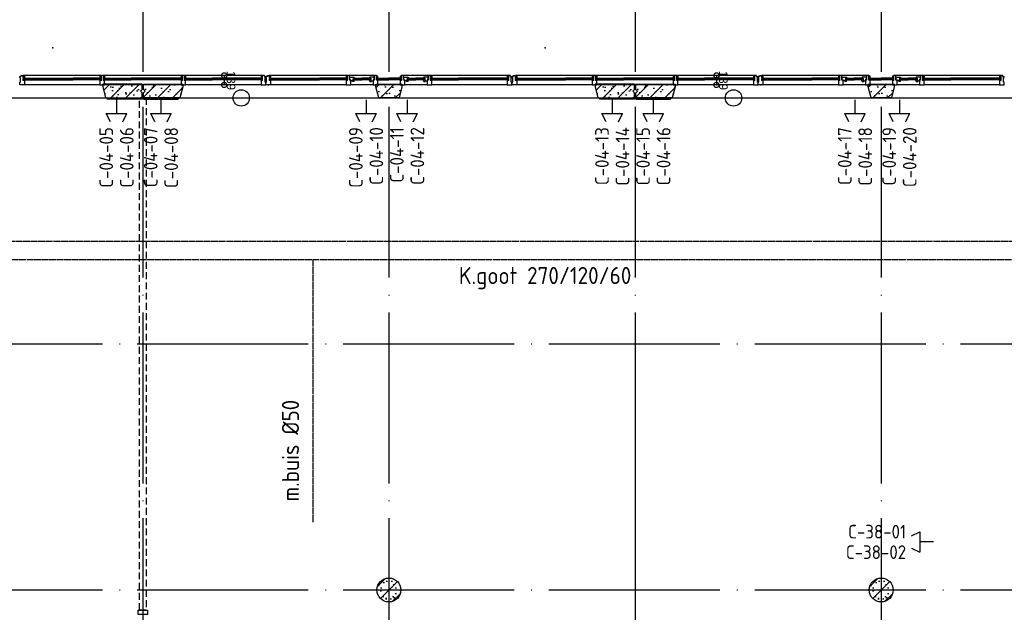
# Model space of a CAD drawing. Extents: x 0 to 1189, y 0 to 841.
# Tile 11 of 24: x 390 to 534, y 573 to 660. Entities that reach past the tile are written whole.
import ezdxf
from ezdxf.enums import TextEntityAlignment as Align

# ---------------------------------------------------------------- set-up
doc = ezdxf.new("R2010")
doc.units = 0
doc.header["$MEASUREMENT"] = 0
doc.header["$PDSIZE"] = 2
for name, pattern in [('B0304', [6, 5, -0.5, 0, -0.5]), ('DASHDOT', [25.4, 12.7, -6.35, 0, -6.35]), ('E0001', [1, 1, 0]), ('HIDDENX2', [0.75, 0.5, -0.25])]:
    doc.linetypes.add(name, pattern=pattern)
doc.layers.get('0').update_dxf_attribs({"linetype": 'CONTINUOUS'})
for name, color, linetype in [('AL$1A---_ALGEMEEN', 8, 'CONTINUOUS'), ('ET6130--_KANALISATIE', 7, 'CONTINUOUS'), ('GOTEN', 3, 'CONTINUOUS'), ('STRAMIEN', 1, 'CONTINUOUS'), ('VITELCODERING', 5, 'CONTINUOUS'), ('VITELDATA', 1, 'CONTINUOUS')]:
    doc.layers.add(name, color=color, linetype=linetype)
doc.styles.add('GBB_ISOP', font='b-gbp3.shx')
doc.styles.get("Standard").update_dxf_attribs({"font": 'ISO'})

# ---------------------------------------------------------------- blocks, each defined once
blk = doc.blocks.new('$DAT003')
for p, q in [((3.2, 0.9), (2, 1.5)), ((2, -1.5), (2, 1.5)), ((0, 0), (2, 0)), ((3.2, -0.9), (2, -1.5))]:
    blk.add_line(p, q)
blk = doc.blocks.new('-GLASA')
at = {"layer": 'AL$1A---_ALGEMEEN', "color": 15, "ltscale": 2}
for p, q in [((5, 27), (407, 27)), ((5, 27), (5, 3)), ((5, 22), (407, 22)), ((5, 7), (407, 7)), ((5, 3), (407, 3)), ((13, 22), (13, 7))]:
    blk.add_line(p, q, dxfattribs=at)
at = {"layer": 'AL$1A---_ALGEMEEN', "color": 15}
for p, q in [((17, 30), (21, 27)), ((17, 0), (21, 3))]:
    blk.add_line(p, q, dxfattribs=at)
at = {"layer": 'AL$1A---_ALGEMEEN', "color": 15, "ltscale": 2}
blk.add_lwpolyline([(5, 3), (0, 3), (5, 27), (0, 27), (5, 3)], dxfattribs=at)
at = {"layer": 'AL$1A---_ALGEMEEN'}
for p in [(0, 30), (0, 0)]:
    blk.add_point(p, dxfattribs=at)
blk = doc.blocks.new('-STR-H')
at = {"layer": 'AL$1A---_ALGEMEEN', "linetype": 'DASHDOT', "ltscale": 0.5}
blk.add_line((0, 0), (-9880, 0), dxfattribs=at)
at = {"layer": 'AL$1A---_ALGEMEEN', "linetype": 'Continuous', "ltscale": 2}
blk.add_circle((-10000, 0), 120, dxfattribs=at)
for p in [(-8560, 0), (-4960, 0), (-1360, 0)]:
    blk.add_point(p, dxfattribs=at)
blk = doc.blocks.new('_DOTSMALL')
at = {"color": 0, "linetype": 'ByBlock', "const_width": 0.5}
blk.add_lwpolyline([(-0.0625, 0, 1), (0.0625, 0, 1)], format="xyb", close=True, dxfattribs=at)

msp = doc.modelspace()

# ---------------------------------------------------------------- hatches: boundary and pattern name
at = {"layer": 'AL$1A---_ALGEMEEN', "ltscale": 2}
h = msp.add_hatch(dxfattribs=at)
h.set_pattern_fill('PREFB', color=256, scale=0.08, angle=180, style=0)
h.set_pattern_definition([(225, (336.3407, 648.2777), (1.086116, -1.086116), []), (197, (336.3407, 648.2777), (-0.4126, -1.277242), [0, -1.3056, -0.7392, 0, -1.0752]), (228, (336.3407, 648.2777), (0.29465, -1.29875), [0, -1.2928, 0, -1.3184, 0, -1.0624]), (251, (336.3407, 648.2777), (0.766585, -1.076209), [0, -1.28, 0, -7.68, -1.0528])])
h.paths.add_polyline_path([(342.2, 649.88), (342.2, 650.28), (336.44, 650.28), (336.44, 649.53), (336.69, 649.28), (336.44, 649.03), (336.44, 648.28), (341.77, 648.28)])
h.paths.add_polyline_path([(374.25, 649.88), (374.25, 650.28), (370.43, 650.28), (370.43, 649.88), (370.86, 648.28), (373.82, 648.28)])
h.paths.add_polyline_path([(408.24, 649.03), (407.99, 649.28), (408.24, 649.53), (408.24, 650.28), (402.48, 650.28), (402.48, 649.88), (402.91, 648.28), (408.24, 648.28)])
h = msp.add_hatch(dxfattribs=at)
h.set_pattern_fill('PREFB', color=256, scale=0.08, angle=180, style=0)
h.set_pattern_definition([(225, (408.3407, 648.2777), (1.086116, -1.086116), []), (197, (408.3407, 648.2777), (-0.4126, -1.277242), [0, -1.3056, -0.7392, 0, -1.0752]), (228, (408.3407, 648.2777), (0.29465, -1.29875), [0, -1.2928, 0, -1.3184, 0, -1.0624]), (251, (408.3407, 648.2777), (0.766585, -1.076209), [0, -1.28, 0, -7.68, -1.0528])])
h.paths.add_polyline_path([(414.2, 649.88), (414.2, 650.28), (408.44, 650.28), (408.44, 649.53), (408.69, 649.28), (408.44, 649.03), (408.44, 648.28), (413.77, 648.28)])
h.paths.add_polyline_path([(446.25, 649.88), (446.25, 650.28), (442.43, 650.28), (442.43, 649.88), (442.86, 648.28), (445.82, 648.28)])
h.paths.add_polyline_path([(480.24, 649.03), (479.99, 649.28), (480.24, 649.53), (480.24, 650.28), (474.48, 650.28), (474.48, 649.88), (474.91, 648.28), (480.24, 648.28)])
h = msp.add_hatch(dxfattribs=at)
h.set_pattern_fill('PREFB', color=256, scale=0.08, angle=180, style=0)
h.set_pattern_definition([(225, (480.3407, 648.2777), (1.086116, -1.086116), []), (197, (480.3407, 648.2777), (-0.4126, -1.277242), [0, -1.3056, -0.7392, 0, -1.0752]), (228, (480.3407, 648.2777), (0.29465, -1.29875), [0, -1.2928, 0, -1.3184, 0, -1.0624]), (251, (480.3407, 648.2777), (0.766585, -1.076209), [0, -1.28, 0, -7.68, -1.0528])])
h.paths.add_polyline_path([(486.2, 649.88), (486.2, 650.28), (480.44, 650.28), (480.44, 649.53), (480.69, 649.28), (480.44, 649.03), (480.44, 648.28), (485.77, 648.28)])
h.paths.add_polyline_path([(518.25, 649.88), (518.25, 650.28), (514.43, 650.28), (514.43, 649.88), (514.86, 648.28), (517.82, 648.28)])
h.paths.add_polyline_path([(552.24, 649.03), (551.99, 649.28), (552.24, 649.53), (552.24, 650.28), (546.48, 650.28), (546.48, 649.88), (546.91, 648.28), (552.24, 648.28)])
h = msp.add_hatch(dxfattribs=at)
h.set_pattern_fill('PREFB', color=256, scale=0.08, angle=180, style=0)
h.set_pattern_definition([(225, (444.3407, 576.2777), (1.0861, -1.0861), []), (197, (444.3407, 576.2777), (-0.4126, -1.27724), [0, -1.3056, -0.7392, 0, -1.0752]), (228, (444.3407, 576.2777), (0.29465, -1.29875), [0, -1.2928, 0, -1.3184, 0, -1.0624]), (251, (444.3407, 576.2777), (0.7666, -1.0762), [0, -1.28, 0, -7.68, -1.0528])])
h.paths.add_polyline_path([(446.09, 576.28, 1), (442.59, 576.28, 1)])
h = msp.add_hatch(dxfattribs=at)
h.set_pattern_fill('PREFB', color=256, scale=0.08, angle=180, style=0)
h.set_pattern_definition([(225, (516.3407, 576.2777), (1.0861, -1.0861), []), (197, (516.3407, 576.2777), (-0.4126, -1.27724), [0, -1.3056, -0.7392, 0, -1.0752]), (228, (516.3407, 576.2777), (0.29465, -1.29875), [0, -1.2928, 0, -1.3184, 0, -1.0624]), (251, (516.3407, 576.2777), (0.7666, -1.0762), [0, -1.28, 0, -7.68, -1.0528])])
h.paths.add_polyline_path([(518.09, 576.28, 1), (514.59, 576.28, 1)])

# ---------------------------------------------------------------- linework, layer by layer
for p, q in [((390.36, 651.27), (390.36, 651.42)), ((390.56, 651.42), (390.36, 651.42)), ((390.45, 651.27), (390.36, 651.27)), ((390.45, 650.58), (390.45, 651.27)), ((390.56, 651.57), (390.86, 651.57)), ((390.56, 651.42), (390.56, 651.57)), ((402.25, 651.57), (390.86, 651.57)), ((390.86, 651.57), (390.86, 650.9)), ((390.86, 650.9), (391.03, 650.9)), ((391.03, 650.9), (391.03, 650.18)), ((394.92, 651.17), (398.18, 651.17)), ((394.92, 651.13), (398.18, 651.13)), ((394.92, 650.98), (398.18, 650.98)), ((394.92, 650.93), (398.18, 650.93)), ((402.25, 650.9), (402.08, 650.9)), ((402.08, 650.9), (402.08, 650.18)), ((402.32, 651.57), (402.25, 651.57)), ((402.25, 651.57), (402.25, 650.9)), ((402.58, 651.57), (402.32, 651.57)), ((402.32, 651.57), (402.32, 651.57)), ((414.1, 651.57), (402.58, 651.57)), ((402.58, 650.9), (402.58, 651.57)), ((402.75, 650.9), (402.58, 650.9)), ((402.75, 650.48), (402.75, 650.9)), ((410.03, 651.17), (406.65, 651.17)), ((410.03, 651.13), (406.65, 651.13)), ((410.03, 650.98), (406.65, 650.98)), ((410.03, 650.93), (406.65, 650.93)), ((414.1, 650.9), (413.93, 650.9)), ((413.93, 650.9), (413.93, 650.18)), ((414.17, 651.57), (414.1, 651.57)), ((414.1, 651.57), (414.1, 650.9)), ((414.43, 651.57), (414.17, 651.57)), ((414.17, 651.57), (414.17, 651.57)), ((425.82, 651.57), (414.43, 651.57)), ((414.43, 650.9), (414.43, 651.57)), ((414.6, 650.9), (414.43, 650.9)), ((414.6, 650.48), (414.6, 650.9)), ((421.75, 651.17), (418.49, 651.17)), ((421.75, 651.13), (418.49, 651.13)), ((421.75, 650.98), (418.49, 650.98)), ((421.75, 650.93), (418.49, 650.93)), ((425.82, 650.9), (425.65, 650.9)), ((425.65, 650.9), (425.65, 650.18)), ((426.12, 651.57), (425.82, 651.57)), ((425.82, 651.57), (425.82, 650.9)), ((426.12, 651.42), (426.12, 651.57)), ((426.12, 651.42), (426.32, 651.42)), ((426.23, 650.58), (426.23, 651.27)), ((426.23, 651.27), (426.32, 651.27)), ((426.32, 651.27), (426.32, 651.42)), ((426.36, 651.27), (426.36, 651.42)), ((426.56, 651.42), (426.36, 651.42)), ((426.45, 651.27), (426.36, 651.27)), ((426.45, 650.58), (426.45, 651.27)), ((426.56, 651.57), (426.86, 651.57)), ((426.56, 651.42), (426.56, 651.57)), ((438.25, 651.57), (426.86, 651.57)), ((426.86, 651.57), (426.86, 650.9)), ((426.86, 650.9), (427.03, 650.9)), ((427.03, 650.9), (427.03, 650.18)), ((430.92, 651.17), (434.18, 651.17)), ((430.92, 651.13), (434.18, 651.13)), ((430.92, 650.98), (434.18, 650.98)), ((430.92, 650.93), (434.18, 650.93)), ((438.25, 650.9), (438.08, 650.9)), ((438.08, 650.9), (438.08, 650.18)), ((438.32, 651.57), (438.25, 651.57)), ((438.25, 651.57), (438.25, 650.9)), ((438.58, 651.57), (438.32, 651.57)), ((438.32, 651.57), (438.32, 651.57)), ((442.2, 651.57), (438.58, 651.57)), ((438.58, 650.9), (438.58, 651.57)), ((438.75, 650.9), (438.58, 650.9)), ((438.61, 650.92), (438.78, 650.92)), ((438.75, 650.48), (438.75, 650.9)), ((439.16, 651.15), (440.39, 651.15)), ((439.16, 650.91), (439.16, 651.15)), ((439.16, 651.11), (440.39, 651.11)), ((439.16, 650.96), (440.39, 650.96)), ((439.16, 650.91), (440.39, 650.91)), ((439.24, 650.96), (439.24, 651.11)), ((441.63, 651.15), (440.39, 651.15)), ((441.63, 651.11), (440.39, 651.11)), ((441.63, 650.96), (440.39, 650.96)), ((441.63, 650.91), (440.39, 650.91)), ((441.55, 650.96), (441.55, 651.11)), ((441.63, 650.91), (441.63, 651.15)), ((442.18, 650.92), (442.01, 650.92)), ((442.2, 650.9), (442.03, 650.9)), ((442.03, 650.9), (442.03, 650.18)), ((442.27, 651.57), (442.2, 651.57)), ((442.2, 651.57), (442.2, 650.9)), ((442.53, 651.57), (442.27, 651.57)), ((442.27, 651.57), (442.27, 651.57)), ((442.53, 650.9), (442.53, 651.57)), ((442.7, 650.9), (442.53, 650.9)), ((442.58, 651.17), (444.34, 651.17)), ((442.58, 650.93), (442.58, 651.17)), ((442.58, 651.13), (444.34, 651.13)), ((442.58, 650.98), (444.34, 650.98)), ((442.58, 650.93), (444.34, 650.93)), ((442.66, 650.98), (442.66, 651.13)), ((442.7, 650.48), (442.7, 650.9)), ((446.1, 651.17), (444.34, 651.17)), ((446.1, 651.13), (444.34, 651.13)), ((446.1, 650.98), (444.34, 650.98)), ((446.1, 650.93), (444.34, 650.93)), ((445.72, 651.47), (445.72, 651.47)), ((446.15, 650.9), (445.98, 650.9)), ((445.98, 650.9), (445.98, 650.18)), ((446.02, 650.98), (446.02, 651.13)), ((446.1, 650.93), (446.1, 651.17)), ((446.22, 651.57), (446.15, 651.57)), ((446.15, 651.57), (446.15, 650.9)), ((446.48, 651.57), (446.22, 651.57)), ((446.22, 651.57), (446.22, 651.57)), ((450.1, 651.57), (446.48, 651.57)), ((446.48, 650.9), (446.48, 651.57)), ((446.65, 650.9), (446.48, 650.9)), ((446.5, 650.92), (446.67, 650.92)), ((446.65, 650.48), (446.65, 650.9)), ((447.05, 651.15), (448.29, 651.15)), ((447.05, 650.91), (447.05, 651.15)), ((447.05, 651.11), (448.29, 651.11)), ((447.05, 650.96), (448.29, 650.96)), ((447.05, 650.91), (448.29, 650.91)), ((447.13, 650.96), (447.13, 651.11)), ((449.53, 651.15), (448.29, 651.15)), ((449.53, 651.11), (448.29, 651.11)), ((449.53, 650.96), (448.29, 650.96)), ((449.53, 650.91), (448.29, 650.91)), ((449.45, 650.96), (449.45, 651.11)), ((449.53, 650.91), (449.53, 651.15)), ((450.08, 650.92), (449.91, 650.92)), ((450.1, 650.9), (449.93, 650.9)), ((449.93, 650.9), (449.93, 650.18)), ((450.17, 651.57), (450.1, 651.57)), ((450.1, 651.57), (450.1, 650.9)), ((450.43, 651.57), (450.17, 651.57)), ((450.17, 651.57), (450.17, 651.57)), ((461.82, 651.57), (450.43, 651.57)), ((450.43, 650.9), (450.43, 651.57)), ((450.6, 650.9), (450.43, 650.9)), ((450.6, 650.48), (450.6, 650.9)), ((457.75, 651.17), (454.49, 651.17)), ((457.75, 651.13), (454.49, 651.13)), ((457.75, 650.98), (454.49, 650.98)), ((457.75, 650.93), (454.49, 650.93)), ((461.82, 650.9), (461.65, 650.9)), ((461.65, 650.9), (461.65, 650.18)), ((462.12, 651.57), (461.82, 651.57)), ((461.82, 651.57), (461.82, 650.9)), ((462.12, 651.42), (462.12, 651.57)), ((462.12, 651.42), (462.32, 651.42)), ((462.23, 650.58), (462.23, 651.27)), ((462.23, 651.27), (462.32, 651.27)), ((462.32, 651.27), (462.32, 651.42)), ((462.36, 651.27), (462.36, 651.42)), ((462.56, 651.42), (462.36, 651.42)), ((462.45, 651.27), (462.36, 651.27)), ((462.45, 650.58), (462.45, 651.27)), ((462.56, 651.57), (462.86, 651.57)), ((462.56, 651.42), (462.56, 651.57)), ((474.25, 651.57), (462.86, 651.57)), ((462.86, 651.57), (462.86, 650.9)), ((462.86, 650.9), (463.03, 650.9)), ((463.03, 650.9), (463.03, 650.18)), ((466.92, 651.17), (470.18, 651.17)), ((466.92, 651.13), (470.18, 651.13)), ((466.92, 650.98), (470.18, 650.98)), ((466.92, 650.93), (470.18, 650.93)), ((474.25, 650.9), (474.08, 650.9)), ((474.08, 650.9), (474.08, 650.18)), ((474.32, 651.57), (474.25, 651.57)), ((474.25, 651.57), (474.25, 650.9)), ((474.58, 651.57), (474.32, 651.57)), ((474.32, 651.57), (474.32, 651.57)), ((486.1, 651.57), (474.58, 651.57)), ((474.58, 650.9), (474.58, 651.57)), ((474.75, 650.9), (474.58, 650.9)), ((474.75, 650.48), (474.75, 650.9)), ((482.03, 651.17), (478.65, 651.17)), ((482.03, 651.13), (478.65, 651.13)), ((482.03, 650.98), (478.65, 650.98)), ((482.03, 650.93), (478.65, 650.93)), ((486.1, 650.9), (485.93, 650.9)), ((485.93, 650.9), (485.93, 650.18)), ((486.17, 651.57), (486.1, 651.57)), ((486.1, 651.57), (486.1, 650.9)), ((486.43, 651.57), (486.17, 651.57)), ((486.17, 651.57), (486.17, 651.57)), ((497.82, 651.57), (486.43, 651.57)), ((486.43, 650.9), (486.43, 651.57)), ((486.6, 650.9), (486.43, 650.9)), ((486.6, 650.48), (486.6, 650.9)), ((493.75, 651.17), (490.49, 651.17)), ((493.75, 651.13), (490.49, 651.13)), ((493.75, 650.98), (490.49, 650.98)), ((493.75, 650.93), (490.49, 650.93)), ((497.82, 650.9), (497.65, 650.9)), ((497.65, 650.9), (497.65, 650.18)), ((498.12, 651.57), (497.82, 651.57)), ((497.82, 651.57), (497.82, 650.9)), ((498.12, 651.42), (498.12, 651.57)), ((498.12, 651.42), (498.32, 651.42)), ((498.23, 650.58), (498.23, 651.27)), ((498.23, 651.27), (498.32, 651.27)), ((498.32, 651.27), (498.32, 651.42)), ((498.36, 651.27), (498.36, 651.42)), ((498.56, 651.42), (498.36, 651.42)), ((498.45, 651.27), (498.36, 651.27)), ((498.45, 650.58), (498.45, 651.27)), ((498.56, 651.57), (498.86, 651.57)), ((498.56, 651.42), (498.56, 651.57)), ((510.25, 651.57), (498.86, 651.57)), ((498.86, 651.57), (498.86, 650.9)), ((498.86, 650.9), (499.03, 650.9)), ((499.03, 650.9), (499.03, 650.18)), ((502.92, 651.17), (506.18, 651.17)), ((502.92, 651.13), (506.18, 651.13)), ((502.92, 650.98), (506.18, 650.98)), ((502.92, 650.93), (506.18, 650.93)), ((510.25, 650.9), (510.08, 650.9)), ((510.08, 650.9), (510.08, 650.18)), ((510.32, 651.57), (510.25, 651.57)), ((510.25, 651.57), (510.25, 650.9)), ((510.58, 651.57), (510.32, 651.57)), ((510.32, 651.57), (510.32, 651.57)), ((514.2, 651.57), (510.58, 651.57)), ((510.58, 650.9), (510.58, 651.57)), ((510.75, 650.9), (510.58, 650.9)), ((510.61, 650.92), (510.78, 650.92)), ((510.75, 650.48), (510.75, 650.9)), ((511.16, 651.15), (512.39, 651.15)), ((511.16, 650.91), (511.16, 651.15)), ((511.16, 651.11), (512.39, 651.11)), ((511.16, 650.96), (512.39, 650.96)), ((511.16, 650.91), (512.39, 650.91)), ((511.24, 650.96), (511.24, 651.11)), ((513.63, 651.15), (512.39, 651.15)), ((513.63, 651.11), (512.39, 651.11)), ((513.63, 650.96), (512.39, 650.96)), ((513.63, 650.91), (512.39, 650.91)), ((513.55, 650.96), (513.55, 651.11)), ((513.63, 650.91), (513.63, 651.15)), ((514.18, 650.92), (514.01, 650.92)), ((514.2, 650.9), (514.03, 650.9)), ((514.03, 650.9), (514.03, 650.18)), ((514.27, 651.57), (514.2, 651.57)), ((514.2, 651.57), (514.2, 650.9)), ((514.53, 651.57), (514.27, 651.57)), ((514.27, 651.57), (514.27, 651.57)), ((514.53, 650.9), (514.53, 651.57)), ((514.7, 650.9), (514.53, 650.9)), ((514.58, 651.17), (516.34, 651.17)), ((514.58, 650.93), (514.58, 651.17)), ((514.58, 651.13), (516.34, 651.13)), ((514.58, 650.98), (516.34, 650.98)), ((514.58, 650.93), (516.34, 650.93)), ((514.66, 650.98), (514.66, 651.13)), ((514.7, 650.48), (514.7, 650.9)), ((518.1, 651.17), (516.34, 651.17)), ((518.1, 651.13), (516.34, 651.13)), ((518.1, 650.98), (516.34, 650.98)), ((518.1, 650.93), (516.34, 650.93)), ((517.72, 651.47), (517.72, 651.47)), ((518.15, 650.9), (517.98, 650.9)), ((517.98, 650.9), (517.98, 650.18)), ((518.02, 650.98), (518.02, 651.13)), ((518.1, 650.93), (518.1, 651.17)), ((518.22, 651.57), (518.15, 651.57)), ((518.15, 651.57), (518.15, 650.9)), ((518.48, 651.57), (518.22, 651.57)), ((518.22, 651.57), (518.22, 651.57)), ((522.1, 651.57), (518.48, 651.57)), ((518.48, 650.9), (518.48, 651.57)), ((518.65, 650.9), (518.48, 650.9)), ((518.5, 650.92), (518.67, 650.92)), ((518.65, 650.48), (518.65, 650.9)), ((519.05, 651.15), (520.29, 651.15)), ((519.05, 650.91), (519.05, 651.15)), ((519.05, 651.11), (520.29, 651.11)), ((519.05, 650.96), (520.29, 650.96)), ((519.05, 650.91), (520.29, 650.91)), ((519.13, 650.96), (519.13, 651.11)), ((521.53, 651.15), (520.29, 651.15)), ((521.53, 651.11), (520.29, 651.11)), ((521.53, 650.96), (520.29, 650.96)), ((521.53, 650.91), (520.29, 650.91)), ((521.45, 650.96), (521.45, 651.11)), ((521.53, 650.91), (521.53, 651.15)), ((522.08, 650.92), (521.91, 650.92)), ((522.1, 650.9), (521.93, 650.9)), ((521.93, 650.9), (521.93, 650.18)), ((522.17, 651.57), (522.1, 651.57)), ((522.1, 651.57), (522.1, 650.9)), ((522.43, 651.57), (522.17, 651.57)), ((522.17, 651.57), (522.17, 651.57)), ((533.82, 651.57), (522.43, 651.57)), ((522.43, 650.9), (522.43, 651.57)), ((522.6, 650.9), (522.43, 650.9)), ((522.6, 650.48), (522.6, 650.9)), ((529.75, 651.17), (526.49, 651.17)), ((529.75, 651.13), (526.49, 651.13)), ((529.75, 650.98), (526.49, 650.98)), ((529.75, 650.93), (526.49, 650.93)), ((533.82, 650.9), (533.65, 650.9)), ((533.65, 650.9), (533.65, 650.18)), ((534.12, 651.57), (533.82, 651.57)), ((533.82, 651.57), (533.82, 650.9)), ((534.12, 651.42), (534.12, 651.57)), ((534.12, 651.42), (534.32, 651.42)), ((534.23, 650.58), (534.23, 651.27)), ((534.23, 651.27), (534.32, 651.27)), ((534.32, 651.27), (534.32, 651.42)), ((390.36, 650.58), (390.45, 650.58)), ((390.36, 650.18), (390.36, 650.58)), ((391.03, 650.18), (390.36, 650.18)), ((402.08, 650.18), (391.03, 650.18)), ((402.08, 650.18), (402.75, 650.18)), ((402.75, 650.18), (402.75, 650.48)), ((413.93, 650.18), (402.75, 650.18)), ((413.93, 650.18), (414.6, 650.18)), ((414.6, 650.18), (414.6, 650.48)), ((425.65, 650.18), (414.6, 650.18)), ((425.65, 650.18), (426.32, 650.18)), ((426.32, 650.58), (426.23, 650.58)), ((426.32, 650.18), (426.32, 650.58)), ((426.36, 650.58), (426.45, 650.58)), ((426.36, 650.18), (426.36, 650.58)), ((427.03, 650.18), (426.36, 650.18)), ((438.08, 650.18), (427.03, 650.18)), ((438.08, 650.18), (438.75, 650.18)), ((438.75, 650.18), (438.75, 650.48)), ((442.03, 650.18), (438.75, 650.18)), ((439.11, 650.88), (439.28, 650.88)), ((439.11, 650.88), (439.11, 650.79)), ((441.68, 650.88), (441.51, 650.88)), ((441.68, 650.88), (441.68, 650.79)), ((442.03, 650.18), (442.7, 650.18)), ((442.7, 650.18), (442.7, 650.48)), ((445.98, 650.18), (442.7, 650.18)), ((445.98, 650.18), (446.65, 650.18)), ((446.65, 650.18), (446.65, 650.48)), ((449.93, 650.18), (446.65, 650.18)), ((447, 650.88), (447.17, 650.88)), ((447, 650.88), (447, 650.79)), ((449.58, 650.88), (449.41, 650.88)), ((449.58, 650.88), (449.58, 650.79)), ((449.93, 650.18), (450.6, 650.18)), ((450.6, 650.18), (450.6, 650.48)), ((461.65, 650.18), (450.6, 650.18)), ((461.65, 650.18), (462.32, 650.18)), ((462.32, 650.58), (462.23, 650.58)), ((462.32, 650.18), (462.32, 650.58)), ((462.36, 650.58), (462.45, 650.58)), ((462.36, 650.18), (462.36, 650.58)), ((463.03, 650.18), (462.36, 650.18)), ((474.08, 650.18), (463.03, 650.18)), ((474.08, 650.18), (474.75, 650.18)), ((474.75, 650.18), (474.75, 650.48)), ((485.93, 650.18), (474.75, 650.18)), ((485.93, 650.18), (486.6, 650.18)), ((486.6, 650.18), (486.6, 650.48)), ((497.65, 650.18), (486.6, 650.18)), ((497.65, 650.18), (498.32, 650.18)), ((498.32, 650.58), (498.23, 650.58)), ((498.32, 650.18), (498.32, 650.58)), ((498.36, 650.58), (498.45, 650.58)), ((498.36, 650.18), (498.36, 650.58)), ((499.03, 650.18), (498.36, 650.18)), ((510.08, 650.18), (499.03, 650.18)), ((510.08, 650.18), (510.75, 650.18)), ((510.75, 650.18), (510.75, 650.48)), ((514.03, 650.18), (510.75, 650.18)), ((511.11, 650.88), (511.28, 650.88)), ((511.11, 650.88), (511.11, 650.79)), ((513.68, 650.88), (513.51, 650.88)), ((513.68, 650.88), (513.68, 650.79)), ((514.03, 650.18), (514.7, 650.18)), ((514.7, 650.18), (514.7, 650.48)), ((517.98, 650.18), (514.7, 650.18)), ((517.98, 650.18), (518.65, 650.18)), ((518.65, 650.18), (518.65, 650.48)), ((521.93, 650.18), (518.65, 650.18)), ((519, 650.88), (519.17, 650.88)), ((519, 650.88), (519, 650.79)), ((521.58, 650.88), (521.41, 650.88)), ((521.58, 650.88), (521.58, 650.79)), ((521.93, 650.18), (522.6, 650.18)), ((522.6, 650.18), (522.6, 650.48)), ((533.65, 650.18), (522.6, 650.18)), ((533.65, 650.18), (534.32, 650.18)), ((534.32, 650.58), (534.23, 650.58)), ((534.32, 650.18), (534.32, 650.58)), ((408.24, 648.08), (403.15, 648.08)), ((408.24, 648.28), (408.24, 648.08)), ((408.44, 648.28), (408.44, 648.08)), ((408.44, 648.08), (413.53, 648.08)), ((480.24, 648.08), (475.15, 648.08)), ((480.24, 648.28), (480.24, 648.08)), ((480.44, 648.28), (480.44, 648.08)), ((480.44, 648.08), (485.53, 648.08))]:
    msp.add_line(p, q, dxfattribs=at)
at = {"layer": 'AL$1A---_ALGEMEEN', "linetype": 'ByBlock', "ltscale": 2}
for p, q in [((420.24, 651.57), (420.24, 650.18)), ((492.24, 651.57), (492.24, 650.18))]:
    msp.add_line(p, q, dxfattribs=at)
at = {"layer": 'AL$1A---_ALGEMEEN'}
for p, q in [((438.61, 650.92), (438.61, 651.33)), ((438.61, 651.33), (439.25, 651.33)), ((438.78, 650.92), (438.78, 650.79)), ((439.11, 651.18), (439.11, 650.88)), ((439.11, 651.18), (439.28, 651.18)), ((439.25, 651.33), (439.28, 651.18)), ((439.28, 651.18), (439.32, 651.15)), ((439.28, 650.88), (439.32, 650.91)), ((441.51, 651.18), (441.47, 651.15)), ((441.51, 650.88), (441.47, 650.91)), ((441.53, 651.33), (441.51, 651.18)), ((441.68, 651.18), (441.51, 651.18)), ((442.18, 651.33), (441.53, 651.33)), ((441.68, 651.18), (441.68, 650.88)), ((442.01, 650.92), (442.01, 650.79)), ((442.18, 650.92), (442.18, 651.33)), ((442.7, 651.2), (442.74, 651.17)), ((442.7, 650.9), (442.74, 650.93)), ((445.98, 651.2), (445.94, 651.17)), ((445.98, 650.9), (445.94, 650.93)), ((446.5, 650.92), (446.5, 651.33)), ((446.5, 651.33), (447.15, 651.33)), ((446.67, 650.92), (446.67, 650.79)), ((447, 651.18), (447, 650.88)), ((447, 651.18), (447.17, 651.18)), ((447.15, 651.33), (447.17, 651.18)), ((447.17, 651.18), (447.21, 651.15)), ((447.17, 650.88), (447.21, 650.91)), ((449.41, 651.18), (449.36, 651.15)), ((449.41, 650.88), (449.36, 650.91)), ((449.43, 651.33), (449.41, 651.18)), ((449.58, 651.18), (449.41, 651.18)), ((450.08, 651.33), (449.43, 651.33)), ((449.58, 651.18), (449.58, 650.88)), ((449.91, 650.92), (449.91, 650.79)), ((450.08, 650.92), (450.08, 651.33)), ((510.61, 650.92), (510.61, 651.33)), ((510.61, 651.33), (511.25, 651.33)), ((510.78, 650.92), (510.78, 650.79)), ((511.11, 651.18), (511.11, 650.88)), ((511.11, 651.18), (511.28, 651.18)), ((511.25, 651.33), (511.28, 651.18)), ((511.28, 651.18), (511.32, 651.15)), ((511.28, 650.88), (511.32, 650.91)), ((513.51, 651.18), (513.47, 651.15)), ((513.51, 650.88), (513.47, 650.91)), ((513.53, 651.33), (513.51, 651.18)), ((513.68, 651.18), (513.51, 651.18)), ((514.18, 651.33), (513.53, 651.33)), ((513.68, 651.18), (513.68, 650.88)), ((514.01, 650.92), (514.01, 650.79)), ((514.18, 650.92), (514.18, 651.33)), ((514.7, 651.2), (514.74, 651.17)), ((514.7, 650.9), (514.74, 650.93)), ((517.98, 651.2), (517.94, 651.17)), ((517.98, 650.9), (517.94, 650.93)), ((518.5, 650.92), (518.5, 651.33)), ((518.5, 651.33), (519.15, 651.33)), ((518.67, 650.92), (518.67, 650.79)), ((519, 651.18), (519, 650.88)), ((519, 651.18), (519.17, 651.18)), ((519.15, 651.33), (519.17, 651.18)), ((519.17, 651.18), (519.21, 651.15)), ((519.17, 650.88), (519.21, 650.91)), ((521.41, 651.18), (521.36, 651.15)), ((521.41, 650.88), (521.36, 650.91)), ((521.43, 651.33), (521.41, 651.18)), ((521.58, 651.18), (521.41, 651.18)), ((522.08, 651.33), (521.43, 651.33)), ((521.58, 651.18), (521.58, 650.88)), ((521.91, 650.92), (521.91, 650.79)), ((522.08, 650.92), (522.08, 651.33)), ((439.11, 650.79), (438.78, 650.79)), ((439.01, 650.69), (438.99, 650.79)), ((439.25, 650.69), (439.01, 650.69)), ((439.25, 650.69), (439.28, 650.88)), ((441.54, 650.69), (441.51, 650.88)), ((441.54, 650.69), (441.78, 650.69)), ((441.68, 650.79), (442.01, 650.79)), ((441.78, 650.69), (441.8, 650.79)), ((447, 650.79), (446.67, 650.79)), ((446.9, 650.69), (446.88, 650.79)), ((447.14, 650.69), (446.9, 650.69)), ((447.14, 650.69), (447.17, 650.88)), ((449.44, 650.69), (449.41, 650.88)), ((449.44, 650.69), (449.68, 650.69)), ((449.58, 650.79), (449.91, 650.79)), ((449.68, 650.69), (449.69, 650.79)), ((511.11, 650.79), (510.78, 650.79)), ((511.01, 650.69), (510.99, 650.79)), ((511.25, 650.69), (511.01, 650.69)), ((511.25, 650.69), (511.28, 650.88)), ((513.54, 650.69), (513.51, 650.88)), ((513.54, 650.69), (513.78, 650.69)), ((513.68, 650.79), (514.01, 650.79)), ((513.78, 650.69), (513.8, 650.79)), ((519, 650.79), (518.67, 650.79)), ((518.9, 650.69), (518.88, 650.79)), ((519.14, 650.69), (518.9, 650.69)), ((519.14, 650.69), (519.17, 650.88)), ((521.44, 650.69), (521.41, 650.88)), ((521.44, 650.69), (521.68, 650.69)), ((521.58, 650.79), (521.91, 650.79)), ((521.68, 650.69), (521.69, 650.79))]:
    msp.add_line(p, q, dxfattribs=at)
at = {"layer": 'AL$1A---_ALGEMEEN', "linetype": 'Continuous', "ltscale": 2}
for p, q in [((408.24, 650.28), (402.48, 650.28)), ((402.48, 650.28), (402.48, 649.88)), ((402.48, 649.88), (402.91, 648.28)), ((408.24, 649.53), (408.24, 650.28)), ((408.44, 650.28), (414.2, 650.28)), ((408.44, 649.53), (408.44, 650.28)), ((414.2, 649.88), (413.77, 648.28)), ((414.2, 650.28), (414.2, 649.88)), ((442.43, 650.28), (446.25, 650.28)), ((442.43, 649.88), (442.43, 650.28)), ((442.86, 648.28), (442.43, 649.88)), ((446.25, 649.88), (445.82, 648.28)), ((446.25, 650.28), (446.25, 649.88)), ((480.24, 650.28), (474.48, 650.28)), ((474.48, 650.28), (474.48, 649.88)), ((474.48, 649.88), (474.91, 648.28)), ((480.24, 649.53), (480.24, 650.28)), ((480.44, 650.28), (486.2, 650.28)), ((480.44, 649.53), (480.44, 650.28)), ((486.2, 649.88), (485.77, 648.28)), ((486.2, 650.28), (486.2, 649.88)), ((514.43, 650.28), (518.25, 650.28)), ((514.43, 649.88), (514.43, 650.28)), ((514.86, 648.28), (514.43, 649.88)), ((518.25, 649.88), (517.82, 648.28)), ((518.25, 650.28), (518.25, 649.88)), ((336.44, 648.28), (408.24, 648.28)), ((402.91, 648.28), (408.24, 648.28)), ((403.1, 648.28), (403.15, 648.08)), ((408.24, 648.28), (408.24, 649.03)), ((408.44, 648.28), (408.44, 649.03)), ((408.44, 648.28), (480.24, 648.28)), ((413.77, 648.28), (408.44, 648.28)), ((413.58, 648.28), (413.53, 648.08)), ((445.82, 648.28), (442.86, 648.28)), ((474.91, 648.28), (480.24, 648.28)), ((475.1, 648.28), (475.15, 648.08)), ((480.24, 648.28), (480.24, 649.03)), ((480.44, 648.28), (480.44, 649.03)), ((480.44, 648.28), (552.24, 648.28)), ((485.77, 648.28), (480.44, 648.28)), ((485.58, 648.28), (485.53, 648.08)), ((517.82, 648.28), (514.86, 648.28))]:
    msp.add_line(p, q, dxfattribs=at)
at = {"layer": 'AL$1A---_ALGEMEEN', "linetype": 'HIDDENX2', "ltscale": 2}
for p, q in [((407.84, 573.35), (407.84, 648.28)), ((407.84, 648.28), (408.34, 648.28)), ((408.34, 648.28), (408.84, 648.28)), ((408.84, 648.28), (408.84, 573.35)), ((408.84, 573.35), (407.84, 573.35))]:
    msp.add_line(p, q, dxfattribs=at)
at = {"layer": 'AL$1A---_ALGEMEEN', "ltscale": 4}
msp.add_line((480.34, 610.68), (480.34, 500.03), dxfattribs=at)
at = {"layer": 'AL$1A---_ALGEMEEN'}
for points in [[(390.86, 651.47), (391.03, 651.47), (391.03, 651.2), (390.86, 651.2)], [(402.25, 651.47), (402.08, 651.47), (402.08, 651.2), (402.25, 651.2)], [(402.59, 651.47), (402.76, 651.47), (402.76, 651.2), (402.59, 651.2)], [(414.1, 651.47), (413.93, 651.47), (413.93, 651.2), (414.1, 651.2)], [(414.43, 651.47), (414.6, 651.47), (414.6, 651.2), (414.43, 651.2)], [(425.82, 651.47), (425.65, 651.47), (425.65, 651.2), (425.82, 651.2)], [(426.86, 651.47), (427.03, 651.47), (427.03, 651.2), (426.86, 651.2)], [(438.25, 651.47), (438.08, 651.47), (438.08, 651.2), (438.25, 651.2)], [(442.7, 651.47), (442.53, 651.47), (442.53, 651.2), (442.7, 651.2)], [(446.15, 651.47), (445.98, 651.47), (445.98, 651.2), (446.15, 651.2)], [(450.43, 651.47), (450.6, 651.47), (450.6, 651.2), (450.43, 651.2)], [(461.82, 651.47), (461.65, 651.47), (461.65, 651.2), (461.82, 651.2)], [(462.86, 651.47), (463.03, 651.47), (463.03, 651.2), (462.86, 651.2)], [(474.25, 651.47), (474.08, 651.47), (474.08, 651.2), (474.25, 651.2)], [(474.59, 651.47), (474.76, 651.47), (474.76, 651.2), (474.59, 651.2)], [(486.1, 651.47), (485.93, 651.47), (485.93, 651.2), (486.1, 651.2)], [(486.43, 651.47), (486.6, 651.47), (486.6, 651.2), (486.43, 651.2)], [(497.82, 651.47), (497.65, 651.47), (497.65, 651.2), (497.82, 651.2)], [(498.86, 651.47), (499.03, 651.47), (499.03, 651.2), (498.86, 651.2)], [(510.25, 651.47), (510.08, 651.47), (510.08, 651.2), (510.25, 651.2)], [(514.7, 651.47), (514.53, 651.47), (514.53, 651.2), (514.7, 651.2)], [(518.15, 651.47), (517.98, 651.47), (517.98, 651.2), (518.15, 651.2)], [(522.43, 651.47), (522.6, 651.47), (522.6, 651.2), (522.43, 651.2)], [(533.82, 651.47), (533.65, 651.47), (533.65, 651.2), (533.82, 651.2)]]:
    msp.add_lwpolyline(points, close=True, dxfattribs=at)
at = {"layer": 'AL$1A---_ALGEMEEN', "ltscale": 2}
for points in [[(439.16, 651.15), (439.11, 651.15), (439.16, 650.91), (439.11, 650.91), (439.16, 651.15)], [(441.63, 651.15), (441.68, 651.15), (441.63, 650.91), (441.68, 650.91), (441.63, 651.15)], [(442.58, 651.17), (442.53, 651.17), (442.58, 650.93), (442.53, 650.93), (442.58, 651.17)], [(446.1, 651.17), (446.15, 651.17), (446.1, 650.93), (446.15, 650.93), (446.1, 651.17)], [(447.05, 651.15), (447, 651.15), (447.05, 650.91), (447, 650.91), (447.05, 651.15)], [(449.53, 651.15), (449.58, 651.15), (449.53, 650.91), (449.58, 650.91), (449.53, 651.15)], [(511.16, 651.15), (511.11, 651.15), (511.16, 650.91), (511.11, 650.91), (511.16, 651.15)], [(513.63, 651.15), (513.68, 651.15), (513.63, 650.91), (513.68, 650.91), (513.63, 651.15)], [(514.58, 651.17), (514.53, 651.17), (514.58, 650.93), (514.53, 650.93), (514.58, 651.17)], [(518.1, 651.17), (518.15, 651.17), (518.1, 650.93), (518.15, 650.93), (518.1, 651.17)], [(519.05, 651.15), (519, 651.15), (519.05, 650.91), (519, 650.91), (519.05, 651.15)], [(521.53, 651.15), (521.58, 651.15), (521.53, 650.91), (521.58, 650.91), (521.53, 651.15)], [(407.65, 573.35), (409.04, 573.35), (409.04, 572.68), (407.65, 572.68), (407.65, 573.35)]]:
    msp.add_lwpolyline(points, dxfattribs=at)
at = {"layer": 'AL$1A---_ALGEMEEN', "linetype": 'Continuous', "ltscale": 2}
for points in [[(408.24, 649.03), (407.99, 649.28), (408.24, 649.53)], [(408.44, 649.53), (408.69, 649.28), (408.44, 649.03)], [(480.24, 649.03), (479.99, 649.28), (480.24, 649.53)], [(480.44, 649.53), (480.69, 649.28), (480.44, 649.03)]]:
    msp.add_lwpolyline(points, dxfattribs=at)
at = {"layer": 'AL$1A---_ALGEMEEN', "ltscale": 2}
for centre in [(444.34, 576.28), (516.34, 576.28)]:
    msp.add_circle(centre, 1.75, dxfattribs=at)
at = {"layer": 'AL$1A---_ALGEMEEN', "linetype": 'Continuous', "ltscale": 2}
for centre in [(444.34, 576.28), (444.34, 576.28), (516.34, 576.28), (516.34, 576.28)]:
    msp.add_circle(centre, 1.75, dxfattribs=at)
at = {"layer": 'AL$1A---_ALGEMEEN', "ltscale": 2}
for p in [(395.18, 655.6), (467.18, 655.6)]:
    msp.add_point(p, dxfattribs=at)
at = {"layer": 'AL$1A---_ALGEMEEN'}
for p in [(442.53, 651.2), (446.15, 651.2), (446.15, 650.9), (514.53, 651.2), (518.15, 651.2), (518.15, 650.9)]:
    msp.add_point(p, dxfattribs=at)
at = {"layer": 'AL$1A---_ALGEMEEN', "linetype": 'ByBlock', "ltscale": 2}
for p in [(420.24, 650.18), (426.73, 650.18), (492.24, 650.18), (498.73, 650.18)]:
    msp.add_point(p, dxfattribs=at)
at = {"layer": 'GOTEN', "linetype": 'E0001'}
for p, q in [((839.56, 627.27), (122.82, 627.27)), ((583.76, 624.57), (381.92, 624.57))]:
    msp.add_line(p, q, dxfattribs=at)
at = {"layer": 'GOTEN', "color": 4, "linetype": 'E0001'}
msp.add_line((433.26, 586.21), (433.26, 624.57), dxfattribs=at)
at = {"layer": 'STRAMIEN', "color": 8, "linetype": 'B0304', "ltscale": 5}
for p, q in [((408.34, 737.28), (408.34, 131.01)), ((444.34, 737.28), (444.34, 131.01)), ((480.34, 737.28), (480.34, 131.01)), ((516.34, 737.28), (516.34, 131.01)), ((46.34, 648.28), (915.44, 648.28)), ((46.34, 612.28), (915.44, 612.28)), ((46.34, 576.28), (915.44, 576.28))]:
    msp.add_line(p, q, dxfattribs=at)

# ---------------------------------------------------------------- block references
at = {"layer": 'AL$1A---_ALGEMEEN', "ltscale": 2, "yscale": 0.009999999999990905, "zscale": 0.00999999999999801, "rotation": 180}
for p, xscale in [((390.86, 651.2), -0.009999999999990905), ((402.25, 651.2), 0.009999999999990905), ((402.59, 651.2), -0.009999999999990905), ((414.1, 651.2), 0.009999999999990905), ((414.43, 651.2), -0.009999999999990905), ((425.82, 651.2), 0.009999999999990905), ((426.86, 651.2), -0.009999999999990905), ((438.25, 651.2), 0.009999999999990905), ((450.43, 651.2), -0.009999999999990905), ((461.82, 651.2), 0.009999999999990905), ((462.86, 651.2), -0.009999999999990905), ((474.25, 651.2), 0.009999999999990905), ((474.59, 651.2), -0.009999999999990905), ((486.1, 651.2), 0.009999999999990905), ((486.43, 651.2), -0.009999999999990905), ((497.82, 651.2), 0.009999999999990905), ((498.86, 651.2), -0.009999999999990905), ((510.25, 651.2), 0.009999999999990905), ((522.43, 651.2), -0.009999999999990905), ((533.82, 651.2), 0.009999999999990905)]:
    msp.add_blockref('-GLASA', p, dxfattribs=dict(at, xscale=xscale))
at = {"layer": 'AL$1A---_ALGEMEEN', "linetype": 'ByBlock', "ltscale": 2, "xscale": 1.499999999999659, "yscale": 1.499999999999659, "zscale": 1.499999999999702}
for p, rotation in [((420.24, 651.57), 90), ((492.24, 651.57), 90), ((420.24, 650.18), 270), ((492.24, 650.18), 270)]:
    msp.add_blockref('_DOTSMALL', p, dxfattribs=dict(at, rotation=rotation))
at = {"layer": 'AL$1A---_ALGEMEEN', "linetype": 'DASHDOT', "ltscale": 0.5, "xscale": 0.009999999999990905, "yscale": 0.009999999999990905, "zscale": 0.00999999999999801, "rotation": 180}
for p in [(322.74, 648.28), (394.74, 648.28), (466.74, 648.28)]:
    msp.add_blockref('-STR-H', p, dxfattribs=at)
at = {"layer": 'VITELDATA'}
for p, rotation in [((404.5, 648), 270), ((411, 648), 270), ((441, 648), 270), ((447, 648), 270), ((477, 648), 270), ((483, 648), 270), ((512.5, 648), 270), ((519, 648), 270), ((523.98, 583.31), 180)]:
    msp.add_blockref('$DAT003', p, dxfattribs=dict(at, rotation=rotation))

# ---------------------------------------------------------------- texts
at = {"layer": 'AL$1A---_ALGEMEEN', "linetype": 'ByBlock', "ltscale": 2, "char_height": 1.25, "attachment_point": 5, "rotation": 270, "style": 'GBB_ISOP'}
for insert in [(421.24, 650.83), (493.24, 650.83)]:
    msp.add_mtext('\\A1;139', dxfattribs=dict(at, insert=insert))
at = {"layer": 'ET6130--_KANALISATIE', "color": 2, "linetype": 'E0001'}
msp.add_text('K.goot 270/120/60', height=2.5, dxfattribs=at).set_placement((454.57, 621.04))
msp.add_text('m.buis %%C50', height=2.5, rotation=90, dxfattribs=at).set_placement((431.19, 589.26))
at = {"layer": 'VITELCODERING'}
for s, p in [('C-04-05', (404, 644)), ('C-04-06', (407, 644)), ('C-04-07', (410.5, 644)), ('C-04-08', (413.5, 644)), ('C-04-09', (440.5, 644)), ('C-04-10', (443.5, 644)), ('C-04-11', (446.5, 644)), ('C-04-12', (449.5, 644)), ('C-04-13', (476.5, 644)), ('C-04-14', (479.5, 644)), ('C-04-15', (482.5, 644)), ('C-04-16', (485.5, 644)), ('C-04-17', (512, 644)), ('C-04-18', (515, 644)), ('C-04-19', (518.5, 644)), ('C-04-20', (521.5, 644))]:
    msp.add_text(s, height=2, rotation=90, dxfattribs=at).set_placement(p, align=Align.RIGHT)
for s, p in [('C-38-01', (519.98, 583.81)), ('C-38-02', (519.98, 580.81))]:
    msp.add_text(s, height=2, dxfattribs=at).set_placement(p, align=Align.RIGHT)

doc.saveas('drawing.dxf')
